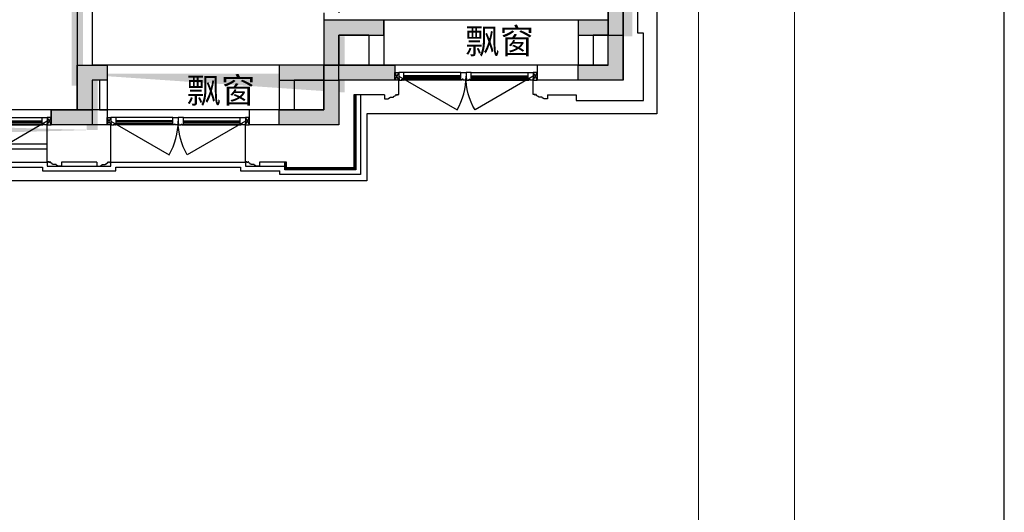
# Model space of a CAD drawing. Header units: millimetres. Extents: x 296296 to 297283, y 219875 to 220035.
# Tile 79 of 256: x 296712.11 to 296725.28, y 220004.63 to 220011.22. Entities that reach past the tile are written whole.
import ezdxf

# ---------------------------------------------------------------- set-up
doc = ezdxf.new("R2010")
doc.units = ezdxf.units.MM
doc.linetypes.add('-DASH', pattern=[0.35, 0.25, -0.1])
doc.linetypes.add('185洋房-边套（报建版）-旧规$0$DASH', pattern=[0.35, 0.25, -0.1])
for name, color, linetype, lineweight in [('A21400', 255, 'Continuous', 9), ('面积-计容-住宅-0.5', 1, 'Continuous', 0), ('面积-计容-住宅-1', 1, 'Continuous', 0)]:
    doc.layers.add(name, color=color, linetype=linetype, lineweight=lineweight)
doc.layers.add('打印图框', color=252, linetype='Continuous', plot=False)
doc.styles.get("Standard").update_dxf_attribs({"font": 'arial.ttf'})

# ---------------------------------------------------------------- blocks, each defined once
blk = doc.blocks.new('wy53eu64i765i57i78i')
for points in [[(1014274.855165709, 181858.4376814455), (1014274.855165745, 180858.4377258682), (1013874.855619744, 180858.4377258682), (1013874.855619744, 180658.4377258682), (1014474.855619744, 180658.4377258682), (1014474.855619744, 181858.4376814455)], [(1010674.856038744, 180058.4379158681), (1009874.855398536, 180058.4379158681), (1009874.855181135, 180258.4376814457), (1010474.855150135, 180258.4376814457), (1010474.856047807, 180858.437721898), (1011274.855179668, 180858.437692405), (1011274.855151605, 180658.4376701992), (1010674.856019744, 180658.4376926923)], [(1007574.855165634, 180258.4376814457), (1007574.855165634, 180058.4376814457), (1007374.855165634, 180058.4376814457), (1007374.855165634, 179458.4376814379), (1006824.855166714, 179458.4376814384), (1006824.855166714, 179658.4376814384), (1007174.855165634, 179658.4376814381), (1007174.855165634, 180258.4376814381)]]:
    blk.add_hatch(color=253).paths.add_polyline_path(points)
at = {"color": 253}
for points in [[(1014274.855165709, 181858.4376814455), (1014274.855165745, 180858.4377258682), (1013874.855619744, 180858.4377258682), (1013874.855619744, 180658.4377258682), (1014474.855619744, 180658.4377258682), (1014474.855619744, 181858.4376814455)], [(1009874.856050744, 180258.4379158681), (1009874.856050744, 180058.4379158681), (1010674.856057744, 180058.4379158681), (1010674.856019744, 180658.4377258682), (1011274.855165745, 180658.4376814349), (1011274.855165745, 180858.4376814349), (1010474.856019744, 180858.4377328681), (1010474.856019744, 180258.4379158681), (1009874.856050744, 180258.4379158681)], [(1007574.855165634, 180258.4376814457), (1007574.855165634, 180058.4376814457), (1007374.855165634, 180058.4376814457), (1007374.855165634, 179458.4376814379), (1006824.855166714, 179458.4376814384), (1006824.855166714, 179658.4376814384), (1007174.855165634, 179658.4376814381), (1007174.855165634, 180258.4376814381)]]:
    blk.add_lwpolyline(points, close=True, dxfattribs=at)
blk = doc.blocks.new('sayea5yuteaytuytrauyt')
h = blk.add_hatch()
h.set_pattern_fill('钢筋混凝土', color=253, scale=100)
h.set_pattern_definition([(45, (0, 0), (-176.7766952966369, 176.7766952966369), []), (49.99999999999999, (0, 0), (717.2601826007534, -62.75213498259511), [75, -825]), (355, (0, 0), (-138.751333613, 752.1921337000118), [60, -660]), (100.4514, (59.77168, -5.22934), (578.5093817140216, 689.4395420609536), [63.74019000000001, -701.142112]), (46.1842, (0, 200), (1067.241048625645, -165.5190143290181), [112.5, -1237.5]), (96.63560000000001, (88.936745, 186.206693), (934.6627055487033, 974.1178709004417), [95.610288, -1051.713]), (351.1842, (0, 200), (934.6619451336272, 974.1186009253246), [90, -990]), (21, (100, 150), (596.9070521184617, -402.6188906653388), [75, -825]), (326.0000000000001, (100, 150), (243.3153319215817, 725.150045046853), [60, -660]), (71.4514, (149.742233, 116.448394), (840.22262858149, 322.5304967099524), [63.74019000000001, -701.142112]), (37.5, (0, 0), (12.15985531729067, 332.8938538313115), [0, -652, 0, -670, 0, -662.5]), (7.5, (0, 0), (263.0695374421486, 394.4117118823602), [0, -382, 0, -637, 0, -252.5]), (327.5, (-223, 0), (533.822436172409, -22.55487173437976), [0, -250, 0, -780, 0, -1035]), (317.5, (-323, 0), (583.1861693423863, 100.1049823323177), [0, -325, 0, -518, 0, -735])])
h.paths.add_polyline_path([(1007424.854593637, 89058.43775986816), (1007424.854593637, 87258.43856486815), (1007174.854593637, 87258.43856486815), (1007174.854593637, 89058.43775986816)])
h.paths.add_polyline_path([(1021574.855280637, 89058.43775986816), (1021574.855280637, 87258.43856486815), (1021324.855280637, 87258.43856486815), (1021324.855280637, 89058.43775986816)])
h.paths.add_polyline_path([(989374.8548266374, 89058.43775186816), (989374.8548266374, 87258.43815686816), (989124.8548266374, 87258.43815686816), (989124.8548266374, 89058.43775186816)])
h.paths.add_polyline_path([(1039624.855051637, 89058.43775186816), (1039624.855051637, 87258.43815686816), (1039374.855051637, 87258.43815686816), (1039374.855051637, 89058.43775186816)])
h.paths.add_polyline_path([(1014474.854936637, 87858.43815686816), (1014474.854936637, 84858.43816086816), (1014274.854936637, 84858.43816086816), (1014274.854936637, 87858.43815686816)])
h.paths.add_polyline_path([(1044574.854944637, 92958.43692786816), (1044574.854944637, 91158.43691286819), (1044374.854944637, 91158.43691286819), (1044374.854944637, 92758.43691286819), (1044074.854822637, 92758.43691286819), (1044074.854822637, 92958.43691286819)])
h.paths.add_polyline_path([(984374.8549336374, 92758.43691286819), (984374.8549336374, 91158.43691286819), (984174.8549336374, 91158.43691286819), (984174.8548116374, 92958.43691286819), (984674.8550556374, 92958.43691286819), (984674.8550556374, 92758.43691286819)])
h.paths.add_polyline_path([(1027974.850721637, 92758.43691286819), (1027974.850721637, 91258.40206186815), (1027774.850721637, 91258.40206186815), (1027774.850721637, 92958.43691286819), (1028324.850721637, 92958.43691286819), (1028324.850721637, 92758.43691286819)])
h.paths.add_polyline_path([(1000974.859155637, 92958.43691286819), (1000974.859155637, 91258.40206186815), (1000774.859155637, 91258.40206186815), (1000774.859155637, 92758.43691286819), (1000424.859155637, 92758.43691286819), (1000424.859155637, 92958.43691286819)])
h.paths.add_polyline_path([(1033174.859613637, 92958.43691286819), (1033174.859613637, 91258.40205786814), (1032974.859613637, 91258.40205786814), (1032974.859613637, 92758.43691286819), (1032624.859613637, 92758.43691286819), (1032624.859613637, 92958.43691286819)])
h.paths.add_polyline_path([(995774.8502636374, 92758.43691286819), (995774.8502636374, 91258.40205786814), (995574.8502636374, 91258.40205786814), (995574.8502636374, 92958.43691286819), (996124.8502636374, 92958.43691286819), (996124.8502636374, 92758.43691286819)])
h.paths.add_polyline_path([(1014874.854936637, 80258.43772586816), (1014874.854936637, 80058.43772586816), (1014274.854936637, 80058.43772586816), (1014274.854936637, 81858.43772586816), (1014474.854936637, 81858.43772586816), (1014474.854936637, 80258.43772586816)])
h.paths.add_polyline_path([(1046674.855165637, 92358.43775186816), (1046674.855165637, 90658.43777086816), (1046474.855165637, 90658.43777086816), (1046474.855165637, 92158.43775186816), (1046024.855051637, 92158.43775186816), (1046024.855051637, 92358.43775186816)])
h.paths.add_polyline_path([(982274.8547116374, 92158.43775186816), (982274.8547116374, 90658.43777086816), (982074.8547116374, 90658.43777086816), (982074.8547116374, 92358.43775186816), (982724.8548266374, 92358.43775186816), (982724.8548266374, 92158.43775186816)])
h.paths.add_polyline_path([(1042874.855566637, 80058.43772586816), (1042874.855604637, 79458.43791586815), (1042074.855596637, 79458.43791586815), (1042074.855596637, 79658.43791586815), (1042674.855566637, 79658.43791586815), (1042674.855528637, 80258.43772586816), (1043624.855539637, 80258.43772586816), (1043624.855539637, 80058.43772586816)])
h.paths.add_polyline_path([(1010674.855341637, 80058.43772586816), (1010674.855379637, 79458.43791586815), (1009874.855367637, 79458.43791586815), (1009874.855367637, 79658.43791586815), (1010474.855341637, 79658.43791586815), (1010474.855303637, 80258.43772586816), (1011424.855310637, 80258.43772586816), (1011424.855310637, 80058.43772586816)])
h.paths.add_polyline_path([(1018874.854505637, 79658.43791586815), (1018874.854505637, 79458.43791586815), (1018074.854498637, 79458.43791586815), (1018074.854536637, 80058.43772586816), (1017324.854563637, 80058.43772586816), (1017324.854563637, 80258.43772586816), (1018274.854536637, 80258.43773286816), (1018274.854536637, 79658.43791586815)])
h.paths.add_polyline_path([(986674.8542806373, 79658.43791586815), (986674.8542806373, 79458.43791586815), (985874.8542736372, 79458.43791586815), (985874.8543116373, 80058.43772586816), (985124.8543376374, 80058.43772586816), (985124.8543376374, 80258.43772586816), (986074.8543116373, 80258.43773286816), (986074.8543116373, 79658.43791586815)])
h.paths.add_polyline_path([(1016574.855280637, 92758.43691286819), (1016574.855280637, 91158.43691286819), (1016374.855280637, 91158.43691286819), (1016374.855280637, 92158.43775186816), (1016074.855051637, 92158.43775186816), (1016074.855051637, 92358.43775186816), (1016374.855280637, 92358.43775186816), (1016374.855280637, 92958.43691286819), (1016874.855280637, 92958.43691286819), (1016874.855280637, 92758.43691286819)])
h.paths.add_polyline_path([(1012374.854593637, 92158.43775186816), (1012374.854593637, 91158.43691286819), (1012174.854593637, 91158.43691286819), (1012174.854593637, 92758.43691286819), (1011874.854593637, 92758.43691286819), (1011874.854593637, 92958.43691286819), (1012374.854593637, 92958.43691286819), (1012374.854593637, 92358.43775186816), (1012674.854826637, 92358.43775186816), (1012674.854826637, 92158.43775186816)])
h.paths.add_polyline_path([(1031699.854631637, 87258.43614286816), (1031699.854631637, 86658.43778686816), (1029249.854215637, 86658.43778686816), (1029249.854215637, 87258.43614286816), (1029449.854215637, 87258.43614286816), (1029449.854215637, 86858.43778286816), (1031499.854631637, 86858.43778286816), (1031499.854631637, 87258.43614286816)])
h.paths.add_polyline_path([(999499.8556616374, 87258.43614286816), (999499.8556616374, 86658.43778686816), (997049.8552426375, 86658.43778686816), (997049.8552426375, 87258.43614286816), (997249.8552426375, 87258.43614286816), (997249.8552426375, 86858.43778286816), (999299.8556616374, 86858.43778286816), (999299.8556616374, 87258.43614286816)])
h.paths.add_polyline_path([(1029449.854215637, 89158.43772886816), (1029449.854215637, 88743.43829786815), (1029249.854215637, 88743.43829786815), (1029249.854215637, 89358.43772886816), (1031699.854631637, 89358.43772886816), (1031699.854631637, 88743.43913286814), (1031499.854631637, 88743.43913286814), (1031499.854631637, 89158.43772886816)])
h.paths.add_polyline_path([(999499.8556616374, 89358.43772886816), (999499.8556616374, 88743.43829786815), (999299.8556616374, 88743.43829786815), (999299.8556616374, 89158.43772886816), (997249.8552426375, 89158.43772886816), (997249.8552426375, 88743.43913286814), (997049.8552426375, 88743.43913286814), (997049.8552426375, 89358.43772886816)])
h.paths.add_polyline_path([(1026174.845110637, 92958.43691286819), (1026174.845110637, 90058.43717586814), (1025974.845110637, 90058.43717586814), (1025974.845110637, 92758.43691286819), (1025574.850809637, 92758.43691286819), (1025574.850809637, 92958.43691286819)])
h.paths.add_polyline_path([(1002774.864763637, 92758.43691286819), (1002774.864763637, 90058.43717586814), (1002574.864763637, 90058.43717586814), (1002574.864763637, 92958.43691286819), (1003174.859068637, 92958.43691286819), (1003174.859068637, 92758.43691286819)])
h.paths.add_polyline_path([(993974.8547306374, 92958.43691686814), (993974.8547306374, 90058.44779286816), (993774.8547306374, 90058.44779286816), (993774.8547306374, 92758.43691286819), (993374.8515306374, 92758.43691286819), (993374.8515306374, 92958.43691286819)])
h.paths.add_polyline_path([(1034974.855142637, 92758.43691286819), (1034974.855142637, 90058.44779286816), (1034774.855142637, 90058.44779286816), (1034774.855142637, 92958.43691686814), (1035374.858343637, 92958.43691286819), (1035374.858343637, 92758.43691286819)])
h.paths.add_polyline_path([(1046674.855165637, 83408.43776386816), (1046674.855165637, 80058.43772586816), (1046074.855165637, 80058.43772586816), (1046074.855165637, 80258.43772586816), (1046474.855165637, 80258.43772586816), (1046474.855165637, 83408.43776386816)])
h.paths.add_polyline_path([(982674.8547116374, 80258.43772586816), (982674.8547116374, 80058.43772586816), (982074.8547116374, 80058.43772586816), (982074.8547116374, 83408.43776386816), (982274.8547116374, 83408.43776386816), (982274.8547116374, 80258.43772586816)])
h.paths.add_polyline_path([(1001674.854280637, 89358.43772886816), (1001674.854280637, 86658.43778686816), (1001474.854280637, 86658.43778686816), (1001474.854280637, 89158.43772886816), (1000774.859155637, 89158.43772886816), (1000774.859155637, 89358.43772886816)])
h.paths.add_polyline_path([(1027274.855596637, 89158.43772886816), (1027274.855596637, 86658.43778686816), (1027074.855596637, 86658.43778686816), (1027074.855596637, 89358.43772886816), (1027974.850721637, 89358.43772886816), (1027974.850721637, 89158.43772886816)])
h.paths.add_polyline_path([(995074.8548266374, 89158.43772886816), (995074.8548266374, 86658.43778686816), (994874.8548266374, 86658.43778686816), (994874.8548266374, 89358.43772886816), (995774.8502636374, 89358.43772886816), (995774.8502636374, 89158.43772886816)])
h.paths.add_polyline_path([(1033874.855051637, 89358.43772886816), (1033874.855051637, 86658.43778686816), (1033674.855051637, 86658.43778686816), (1033674.855051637, 89158.43772886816), (1032974.859613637, 89158.43772886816), (1032974.859613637, 89358.43772886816)])
h.paths.add_polyline_path([(989374.8548266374, 92958.43691286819), (989374.8548266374, 92158.43691286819), (988974.8548266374, 92158.43691286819), (988974.8548266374, 92958.43691286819)])
h.paths.add_polyline_path([(1007574.854593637, 92958.43691286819), (1007574.854593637, 92158.43691286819), (1007174.854593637, 92158.43691286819), (1007174.854593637, 92958.43691286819)])
h.paths.add_polyline_path([(995074.8548266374, 79658.43738986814), (995074.8548266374, 79258.43738986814), (994374.8548266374, 79258.43738986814), (994374.8548266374, 79658.43738986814)])
h.paths.add_polyline_path([(1002174.854280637, 79658.43738986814), (1002174.854280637, 79258.43738986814), (1001474.854280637, 79258.43738986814), (1001474.854280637, 79658.43738986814)])
h.paths.add_polyline_path([(1027274.855596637, 79658.43738986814), (1027274.855596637, 79258.43738986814), (1026574.855596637, 79258.43738986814), (1026574.855596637, 79658.43738986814)])
h.paths.add_polyline_path([(1034374.855051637, 79658.43738986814), (1034374.855051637, 79258.43738986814), (1033674.855051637, 79258.43738986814), (1033674.855051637, 79658.43738986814)])
h.paths.add_polyline_path([(1039774.855051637, 92958.43691286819), (1039774.855051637, 92158.43691286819), (1039374.855051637, 92158.43691286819), (1039374.855051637, 92958.43691286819)])
h.paths.add_polyline_path([(1021574.855280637, 92958.43691286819), (1021574.855280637, 92158.43691286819), (1021174.855280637, 92158.43691286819), (1021174.855280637, 92958.43691286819)])
at = {"color": 253}
for points in [[(1046674.855165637, 83408.43776386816), (1046674.855165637, 80058.43772586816), (1046074.855165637, 80058.43772586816), (1046074.855165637, 80258.43772586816), (1046474.855165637, 80258.43772586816), (1046474.855165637, 83408.43776386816), (1046674.855165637, 83408.43776386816)], [(1042874.855566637, 80058.43772586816), (1042874.855604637, 79458.43791586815), (1042074.855596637, 79458.43791586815), (1042074.855596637, 79658.43791586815), (1042674.855566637, 79658.43791586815), (1042674.855528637, 80258.43772586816), (1043624.855539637, 80258.43772586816), (1043624.855539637, 80058.43772586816), (1042874.855566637, 80058.43772586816)]]:
    blk.add_lwpolyline(points, close=True, dxfattribs=at)
blk = doc.blocks.new('4uyh5uj6kj67j75rykjtuk7tsik76ykj')
at = {"color": 253}
for p in [(869562.7660356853, 422412.5236090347), (865836.6169484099, 421752.7560701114)]:
    blk.add_text('飘窗', height=337.5886524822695, dxfattribs=at).set_placement(p)
blk = doc.blocks.new('*U1039')
at = {"color": 253}
blk.add_lwpolyline([(0, 10), (0, -40), (50.00000000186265, -40), (50.00000000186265, -37), (57.00000000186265, -37), (57.00000000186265, -34.0000000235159), (60.00000000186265, -34.0000000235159, 0.4142135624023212), (67.00000000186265, -27.0000000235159), (67.00000000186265, -24.0000000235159), (74.00000000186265, -24.0000000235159), (74.00000000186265, -21.0000000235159), (115.0000009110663, -21.00000039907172), (115.0000008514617, -16.00000011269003), (125.000000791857, -15.99999999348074), (125.0000006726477, -6.000000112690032), (130.0000015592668, -6.000000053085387, 0.4039906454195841), (150.0000010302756, 14.99999982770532), (160.0000006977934, 14.99999974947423), (160.0000006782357, 12.49999989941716, 0.9999999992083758), (170.0000008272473, 12.49999985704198), (170.0000008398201, 14.99999980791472), (190.0000014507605, 14.99999980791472), (190.0000014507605, 209.9999810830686)], format="xyb", dxfattribs=at)
blk = doc.blocks.new('*U1040')
at = {"color": 253}
blk.add_lwpolyline([(0, 10), (0, -40), (50.00000000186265, -40), (50.00000000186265, -37), (57.00000000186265, -37), (57.00000000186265, -34.0000000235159), (60.00000000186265, -34.0000000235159, 0.4142135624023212), (67.00000000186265, -27.0000000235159), (67.00000000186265, -24.0000000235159), (74.00000000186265, -24.0000000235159), (74.00000000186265, -21.0000000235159), (115.0000009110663, -21.00000039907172), (115.0000008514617, -16.00000011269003), (125.000000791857, -15.99999999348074), (125.0000006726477, -6.000000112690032), (130.0000015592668, -6.000000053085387, 0.4039906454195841), (150.0000010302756, 14.99999982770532), (160.0000006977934, 14.99999974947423), (160.0000006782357, 12.49999989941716, 0.9999999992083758), (170.0000008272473, 12.49999985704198), (170.0000008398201, 14.99999980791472), (190.0000014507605, 14.99999980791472), (190.0000014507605, 509.9999806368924)], format="xyb", dxfattribs=at)
blk = doc.blocks.new('*U1042')
at = {"color": 253}
for points in [[(7970.00000050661, 814.9999839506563), (7970.00000050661, 899.9999839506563), (7900.00000050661, 899.9999839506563), (7900.00000050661, 819.9999839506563), (7905.00000050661, 819.9999839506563), (7905.00000050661, 799.9999839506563), (7940.00000050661, 799.9999839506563), (7940.00000050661, 809.9999839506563), (7950.00000050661, 809.9999839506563), (7950.00000050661, 799.9999839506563), (7960.00000050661, 799.9999839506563)], [(8730.00000050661, 814.9999839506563), (8730.00000050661, 899.9999839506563), (8800.00000050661, 899.9999839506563), (8800.00000050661, 819.9999839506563), (8795.00000050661, 819.9999839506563), (8795.00000050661, 799.9999839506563), (8760.00000050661, 799.9999839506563), (8760.00000050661, 809.9999839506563), (8750.00000050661, 809.9999839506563), (8750.00000050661, 799.9999839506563), (8740.00000050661, 799.9999839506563)]]:
    blk.add_lwpolyline(points, close=True, dxfattribs=at)
for points in [[(7960.00000050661, 799.9999839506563), (8740.00000050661, 799.9999839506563)], [(7970.00000050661, 899.9999839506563), (8730.00000050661, 899.9999839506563)], [(7970.00000050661, 854.9999839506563), (8730.00000050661, 854.9999839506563)], [(7970.00000050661, 844.9999839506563), (8730.00000050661, 844.9999839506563)], [(7970.00000050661, 834.9999839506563), (8730.00000050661, 834.9999839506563)], [(7970.00000050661, 814.9999839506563), (8730.00000050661, 814.9999839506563)]]:
    blk.add_lwpolyline(points, dxfattribs=at)
blk = doc.blocks.new('185洋房外包（2F南入）-边(报建版）$0$seyesryhertyheryetrye')
at = {"color": 253}
blk.add_lwpolyline([(22072.70269624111, 23949.57976469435), (22022.70269624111, 23949.57976469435), (22022.70269624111, 23849.57976469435), (22072.70269624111, 23849.57976469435)], close=True, dxfattribs=at)
for points in [[(22022.70269624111, 23849.57976469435), (22072.70269624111, 23949.57976469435)], [(22022.70269624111, 23949.57976469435), (22072.70269732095, 23849.57976468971)]]:
    blk.add_lwpolyline(points, dxfattribs=at)
blk = doc.blocks.new('*U1053')
at = {"color": 253}
for points in [[(27782.70269778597, 23174.57977697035), (27782.70269778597, 24239.57977569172), (28862.70269778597, 24239.57977569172), (28862.70269778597, 24189.57973843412)], [(27847.70269778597, 23174.57977569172), (27847.70269778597, 24174.57977569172), (28797.70269778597, 24174.57977569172), (28797.70269778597, 24074.57977569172)], [(27852.70269778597, 23174.57977569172), (27852.70269778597, 24169.57977569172), (28792.70269778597, 24169.57977569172), (28792.70269778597, 24074.57977569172)], [(27855.20269778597, 23174.57977569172), (27855.20269778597, 24167.07977569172), (28790.20269778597, 24167.07977569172), (28790.20269778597, 24074.57977569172)], [(27867.70269778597, 23174.57977569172), (27867.70269778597, 24154.57977569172), (28777.70269778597, 24154.57977569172), (28777.70269778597, 24074.57977569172)], [(27872.70269778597, 23174.57977569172), (27872.70269778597, 24149.57977569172), (28772.70269778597, 24149.57977569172), (28772.70269778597, 24074.57977569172)]]:
    blk.add_lwpolyline(points, dxfattribs=at)
blk = doc.blocks.new('185洋房外包（2F南入）-边(报建版）')
at = {"color": 253, "linetype": 'Continuous'}
for p, q in [((16522.70266338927, 10949.57976467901), (16522.70266338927, 15149.57976468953)), ((16722.70266338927, 11149.57976467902), (16722.70266338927, 15149.57976468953)), ((16722.70266338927, 11149.57976467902), (17672.70266338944, 11149.57976467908)), ((17672.70266338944, 11149.57976467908), (17672.70266338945, 10949.57976467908)), ((19572.70266338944, 11149.5797646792), (20522.7026633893, 11149.57976467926)), ((19572.70266338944, 11149.5797646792), (19572.70266338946, 10949.5797646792)), ((20522.7026633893, 11149.57976467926), (20522.7026633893, 10549.57976467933)), ((16522.70266338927, 10949.57976467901), (17672.70266338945, 10949.57976467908)), ((19572.70266338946, 10949.5797646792), (20322.70266338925, 10949.57976467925)), ((20322.70266338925, 10949.57976467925), (20322.70266338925, 10349.57976467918)), ((20522.7026633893, 10549.57976467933), (21522.70266338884, 10549.57976468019)), ((21522.70266338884, 10549.57976468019), (21522.70266338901, 10349.57976468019)), ((23422.70266338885, 10549.57976468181), (24172.70266339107, 10549.57976468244)), ((23422.70266338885, 10549.57976468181), (23422.70266338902, 10349.57976468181)), ((24172.70266339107, 10549.57976468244), (24172.70266339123, 10349.57976468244)), ((20322.70266338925, 10349.57976467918), (21522.70266338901, 10349.57976468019)), ((23422.70266338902, 10349.57976468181), (24172.70266339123, 10349.57976468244))]:
    blk.add_line(p, q, dxfattribs=at)
at = {"color": 253}
for points in [[(32722.70269730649, 24299.57976449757), (18247.70266484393, 24299.57976449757), (18247.70266484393, 23699.57976411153), (16072.70266338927, 23699.57976411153), (16072.70266338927, 21764.57976613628), (15772.70266338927, 21764.57976613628), (15772.70266338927, 13634.57976324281), (16072.70266338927, 13634.57976324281), (16072.70266338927, 10499.57976526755), (19947.70266338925, 10499.57976526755), (19947.70266338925, 9599.579765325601), (28222.70266194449, 9599.57976492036), (28222.70266194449, 8999.579764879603), (32722.70269730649, 8999.579764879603)], [(17532.70266194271, 10749.57976487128), (17147.70266338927, 10749.57976487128), (17147.70266338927, 10674.57976526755), (16247.70266338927, 10674.57976526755), (16247.70266338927, 11574.57976526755), (16322.70266338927, 11574.57976526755), (16322.70266338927, 13809.57976324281), (15947.70266338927, 13809.57976324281), (15947.70266338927, 14709.57976324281), (16022.70266358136, 14709.57976324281), (16022.70266358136, 15009.57976324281)], [(17672.70266338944, 11149.57976467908), (19572.70266338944, 11149.57976467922)], [(19712.70266338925, 10749.57976400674), (20122.70266338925, 10749.57976404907), (20122.70266338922, 9774.579765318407), (21022.70266194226, 9774.579765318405), (21022.70266194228, 9849.579765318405), (21382.70266194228, 9849.579765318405)], [(21522.70266338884, 10549.57976468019), (23422.70266338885, 10549.57976468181)], [(24172.70266339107, 10549.57976468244), (27872.70266339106, 10549.5797646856)], [(27822.70266338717, 10094.57980257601), (24222.70266339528, 10094.57980257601)], [(27822.70266338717, 10029.57980257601), (24222.70266339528, 10029.57980257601)], [(28347.70266483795, 9799.57980257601), (27822.70266338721, 9799.57980257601), (27822.70266338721, 9849.57980257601), (24222.70266338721, 9849.57980257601), (24222.70266338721, 9799.57980257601), (23372.70266339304, 9799.57980257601), (23372.70266339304, 9849.57980257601), (21572.70266339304, 9849.57980257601), (21572.70266339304, 9799.57980257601), (21047.7026619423, 9799.57980257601)], [(28282.70266483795, 9734.57980257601), (27757.70266338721, 9734.57980257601), (27757.70266338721, 9784.57980257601), (24287.70266338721, 9784.57980257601), (24287.70266338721, 9734.579802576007), (23307.70266339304, 9734.579802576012), (23307.70266339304, 9784.57980257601), (21637.70266339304, 9784.57980257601), (21637.70266339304, 9734.57980257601), (21112.7026619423, 9734.57980257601)], [(23562.70266483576, 9849.579765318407), (24032.70266194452, 9849.579765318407)]]:
    blk.add_lwpolyline(points, dxfattribs=at)
for points in [[(17722.70266255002, 10999.57971150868), (18502.12552595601, 10549.57971150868, 0.1316524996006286), (18622.70266255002, 10999.57971863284)], [(19522.70266422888, 10999.57971150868), (18743.27980082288, 10549.57971150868, -0.1316524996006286), (18622.70266422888, 10999.57971863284)], [(21572.70266254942, 10399.57971150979), (22352.12552595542, 9949.579711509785, 0.1316524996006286), (22472.70266254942, 10399.57971863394)], [(23372.70266422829, 10399.57971150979), (22593.27980082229, 9949.579711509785, -0.1316524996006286), (22472.70266422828, 10399.57971863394)], [(24222.70266255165, 10399.57971151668), (25002.12552595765, 9949.579711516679, 0.1316524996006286), (25122.70266255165, 10399.57971864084)]]:
    blk.add_lwpolyline(points, format="xyb", dxfattribs=at)
for name, p in [('*U1039', (17532.70266348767, 10739.57978359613)), ('*U1042', (10722.70266288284, 10149.57978073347)), ('185洋房外包（2F南入）-边(报建版）$0$seyesryhertyheryetrye', (-2500.000032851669, -12900.00000001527)), ('*U1042', (14572.70266288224, 9549.579780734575)), ('185洋房外包（2F南入）-边(报建版）$0$seyesryhertyheryetrye', (1349.999967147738, -13500.00000001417)), ('*U1040', (21382.70266194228, 9839.57978404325)), ('*U1040', (24032.70266194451, 9839.57978404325))]:
    blk.add_blockref(name, p, dxfattribs=at)
at = {"color": 253, "xscale": -1}
for name, p in [('185洋房外包（2F南入）-边(报建版）$0$seyesryhertyheryetrye', (39745.40535963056, -12900.00000001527)), ('*U1042', (26522.70266389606, 10149.57978073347)), ('*U1039', (19712.70266329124, 10739.57978359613)), ('185洋房外包（2F南入）-边(报建版）$0$seyesryhertyheryetrye', (43595.40535962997, -13500.00000001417)), ('*U1042', (30372.70266389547, 9549.579780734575)), ('185洋房外包（2F南入）-边(报建版）$0$seyesryhertyheryetrye', (46245.40535963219, -13500.00000000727)), ('*U1042', (33022.70266389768, 9549.579780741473)), ('*U1040', (23562.70266483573, 9839.57978404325))]:
    blk.add_blockref(name, p, dxfattribs=at)
at = {"color": 253, "xscale": -1, "rotation": 180}
blk.add_blockref('*U1053', (-7750.000035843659, 33924.15954101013), dxfattribs=at)
blk = doc.blocks.new('185洋房-边套（报建版）-旧规')
at = {"color": 253, "linetype": '185洋房-边套（报建版）-旧规$0$DASH'}
for p, q in [((3900, 4400.000000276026), (3900, 1200.000000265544)), ((3700.000000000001, 4300.000000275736), (3700.000000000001, 1300.000000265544))]:
    blk.add_line(p, q, dxfattribs=at)
at = {"color": 253, "linetype": 'Continuous'}
for p, q in [((7000.000000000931, 2350.000000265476), (7000.000000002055, 700.000000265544)), ((7200.000000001, 2250.000000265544), (7200.000000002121, 600.0000002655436)), ((100.0000000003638, 1300.000000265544), (500.0000000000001, 1300.000000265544)), ((100.0000000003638, 1300.000000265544), (100.0000000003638, 1100.000000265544)), ((500.0000000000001, 1300.000000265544), (500, 700.0000002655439)), ((3100, 1300.000000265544), (3100, 700.0000002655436)), ((3100, 1300.000000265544), (3700.000000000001, 1300.000000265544)), ((3900, 1200.000000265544), (3900, 700.0000002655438)), ((100.0000000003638, 1100.000000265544), (300.0000000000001, 1100.000000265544)), ((300.0000000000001, 1100.000000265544), (300, 700.0000002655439)), ((3300, 1100.000000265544), (3300, 700.0000002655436)), ((3300, 1100.000000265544), (3699.999999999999, 1100.000000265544)), ((3699.999999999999, 1100.000000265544), (3700, 700.0000002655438)), ((500, 700.0000002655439), (300, 700.0000002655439)), ((3300, 700.0000002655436), (3100, 700.0000002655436)), ((3900, 700.0000002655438), (3700, 700.0000002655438)), ((3900.000000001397, 700.0000002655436), (4500.000000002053, 700.000000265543)), ((3900.000000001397, 700.0000002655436), (3900.000000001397, 500.0000002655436)), ((4500.000000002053, 700.000000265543), (4500.000000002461, 100.0000002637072)), ((6800.000000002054, 700.0000002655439), (6800.000000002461, 100.0000002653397)), ((6800.000000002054, 700.0000002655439), (7000.000000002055, 700.000000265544)), ((7200.000000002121, 600.0000002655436), (7200.000000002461, 100.0000002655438)), ((3900.000000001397, 500.0000002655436), (4300.000000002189, 500.000000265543)), ((4300.000000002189, 500.000000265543), (4300.000000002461, 100.0000002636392)), ((6900.00000000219, 500.0000002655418), (6900.000000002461, 100.0000002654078)), ((6900.00000000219, 500.0000002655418), (7000.000000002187, 500.0000002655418)), ((7000.000000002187, 500.0000002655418), (7000.000000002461, 100.0000002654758)), ((4500.000000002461, 100.0000002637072), (4300.000000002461, 100.0000002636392)), ((6900.000000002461, 100.0000002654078), (6800.000000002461, 100.0000002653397)), ((7200.000000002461, 100.0000002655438), (7000.000000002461, 100.0000002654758))]:
    blk.add_line(p, q, dxfattribs=at)
at = {"color": 253}
for points in [[(500.0000000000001, 1300.000000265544), (3100, 1300.000000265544)], [(4500.000000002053, 700.000000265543), (6800.000000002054, 700.000000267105)]]:
    blk.add_lwpolyline(points, dxfattribs=at)

msp = doc.modelspace()

# ---------------------------------------------------------------- linework, layer by layer
at = {"layer": 'A21400', "color": 7}
for p, q in [((296722.4721068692, 220031.5728404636), (296722.4721068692, 219976.6398594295)), ((296721.1896246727, 220030.2903584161), (296721.1896246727, 219977.922341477))]:
    msp.add_line(p, q, dxfattribs=at)

# ---------------------------------------------------------------- block references
at = {"yscale": 0.001, "zscale": 0.001}
for name, p, xscale in [('185洋房外包（2F南入）-边(报建版）', (296736.701306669, 219999.4666216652), -0.001), ('wy53eu64i765i57i78i', (295705.7037488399, 219830.3577637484), 0.001), ('sayea5yuteaytuytrauyt', (295673.5037488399, 219930.3577637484), 0.001), ('4uyh5uj6kj67j75rykjtuk7tsik76ykj', (295848.5037488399, 219588.3577637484), 0.001)]:
    msp.add_blockref(name, p, dxfattribs=dict(at, xscale=xscale))

# ---------------------------------------------------------------- next in the draw order: block references
at = {"xscale": -0.001, "yscale": 0.001, "zscale": 0.001}
msp.add_blockref('185洋房-边套（报建版）-旧规', (296720.0786040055, 220009.9162014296), dxfattribs=at)

# ---------------------------------------------------------------- next in the draw order: linework, layer by layer
at = {"layer": '打印图框', "color": 6, "ltscale": 0.5}
msp.add_lwpolyline([(296643.2119769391, 219974.0230306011), (296725.2782954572, 219974.0230306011), (296725.2782954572, 220034.8128961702), (296643.2119769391, 220034.8128961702)], close=True, dxfattribs=at)
at = {"layer": '面积-计容-住宅-0.5', "color": 1, "linetype": '-DASH', "const_width": 0.15}
msp.add_lwpolyline([(296713.0786043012, 220010.4162014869), (296713.0786043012, 220010.4162014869), (296712.8786043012, 220010.4162014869), (296712.878604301, 220012.1662014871), (296703.9786042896, 220012.1662014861), (296703.9786042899, 220009.7662014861), (296713.0786043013, 220009.7662014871), (296713.0786043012, 220010.4162014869)], close=True, dxfattribs=at)
at = {"layer": '面积-计容-住宅-1', "const_width": 0.15}
msp.add_lwpolyline([(296708.2786111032, 220020.9162018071), (296712.8786045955, 220020.9162014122), (296712.8786042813, 220022.016201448), (296714.6786044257, 220022.0162014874), (296714.6786041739, 220022.7162015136), (296718.0786041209, 220022.7162014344), (296718.0786041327, 220022.1162014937), (296719.5786031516, 220022.1162014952), (296719.5786031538, 220014.4162014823), (296720.2286042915, 220014.4162014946), (296720.2286042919, 220011.0162014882), (296716.3786043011, 220011.0162014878), (296716.3786043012, 220010.4162014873), (296712.8786043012, 220010.4162014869), (296712.878604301, 220012.1662014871), (296707.3786042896, 220012.1662014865), (296707.3786042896, 220012.1662014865), (296703.9786042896, 220012.1662014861), (296703.9786042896, 220017.1162014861), (296707.278604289, 220017.1162014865), (296707.2786042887, 220019.6162014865), (296706.5786042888, 220019.6162014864), (296706.5786042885, 220020.6162013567), (296708.2786111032, 220020.6162018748)], close=True, dxfattribs=at)

doc.saveas('drawing.dxf')
